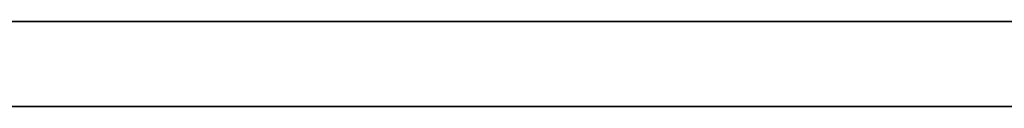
# Model space of a CAD drawing. Header units: millimetres. Extents: x -322 to 8072, y -96 to 57.
# Tile 13 of 256: x -220 to -196, y -2 to 0. Entities that reach past the tile are written whole.
import ezdxf

# ---------------------------------------------------------------- set-up
doc = ezdxf.new("R2010")
doc.units = ezdxf.units.MM
doc.layers.add('151', color=7, linetype='Continuous', true_color=0xffffff)

# ---------------------------------------------------------------- blocks, each defined once
blk = doc.blocks.new('UG_SURFACE_011')
at = {"layer": '151', "color": 252, "linetype": 'Continuous', "lineweight": 35}
for points in [[(309, 0, 2017), (-309, 0, 2017), (-309, -26, 2017), (309, -26, 2017)], [(309, -2), (-309, -2), (-309, 0, 2), (309, 0, 2)], [(309, 0, 2), (-309, 0, 2), (-192, 0, 445), (0, 0, 445)], [(-309, 0, 2), (-309, 0, 2017), (-192, 0, 1900), (-192, 0, 445)], [(-309, 0, 2017), (309, 0, 2017), (192, 0, 1900), (-192, 0, 1900)]]:
    blk.add_3dface(points, dxfattribs=at)

msp = doc.modelspace()

# ---------------------------------------------------------------- linework, layer by layer
at = {"layer": '151', "color": 253, "linetype": 'Continuous', "lineweight": -3}
for p, q in [((309, 0, 2017), (-309, 0, 2017)), ((309, 0, 2), (-309, 0, 2)), ((-309, -2), (309, -2))]:
    msp.add_line(p, q, dxfattribs=at)

# ---------------------------------------------------------------- block references
msp.add_blockref('UG_SURFACE_011', (0, 0), dxfattribs=at)

doc.saveas('drawing.dxf')
